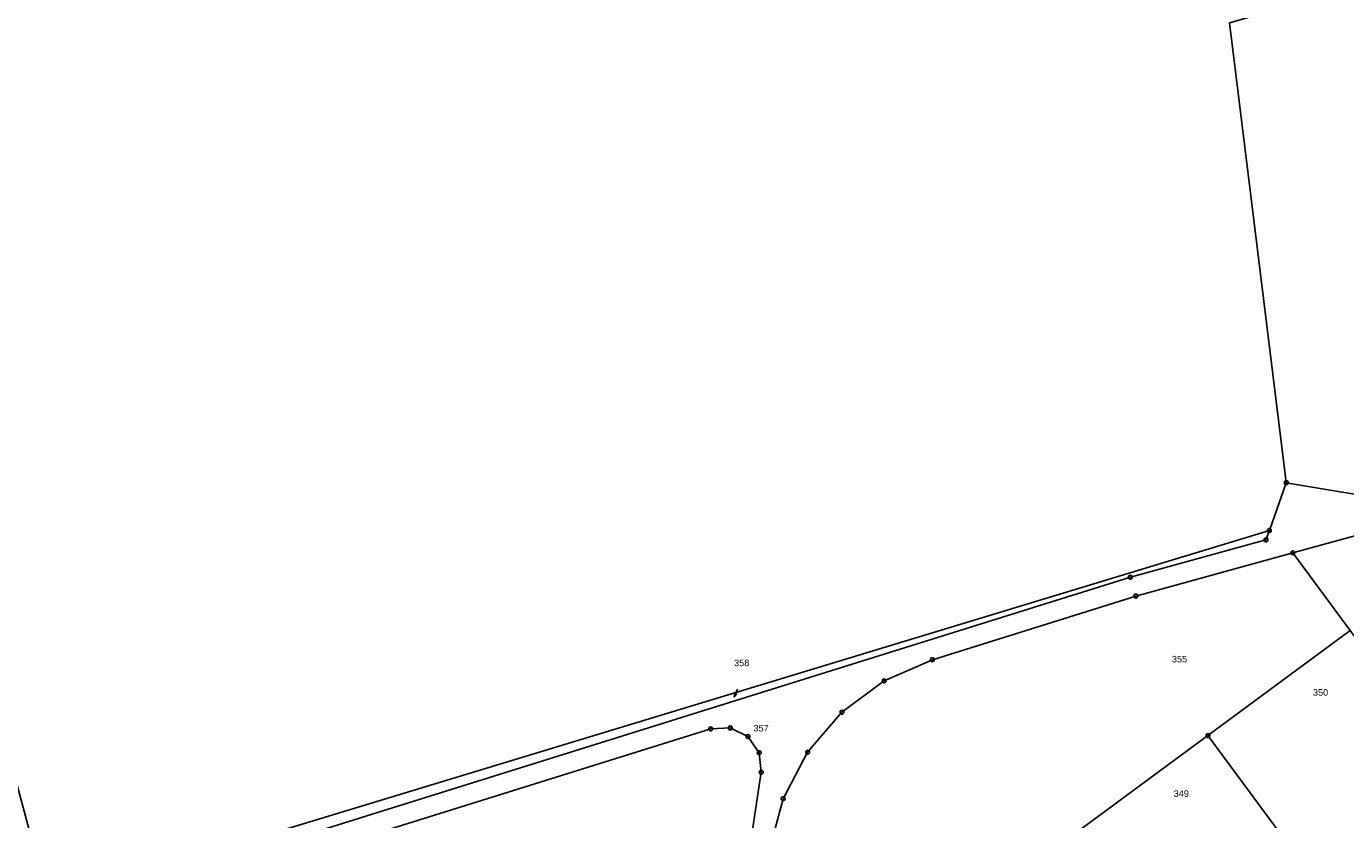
# Model space of a CAD drawing. Header units: metres. Extents: x 410063 to 2410512, y 5786105 to 5787650.
# Tile 10 of 30: x 2409722 to 2409890, y 5786959 to 5787060. Entities that reach past the tile are written whole.
import ezdxf

# ---------------------------------------------------------------- set-up
doc = ezdxf.new("R2010")
doc.units = ezdxf.units.M
doc.layers.add('K100-FLST_GRENZEN', color=40, linetype='Continuous')
doc.layers.add('K105-FLST_NUMMERN', color=40, linetype='Continuous')
doc.styles.add('ARIAL', font='arial.ttf')

# ---------------------------------------------------------------- blocks, each defined once
blk = doc.blocks.new('233')
at = {"layer": 'K105-FLST_NUMMERN', "color": 7}
for points in [[(2, 0.5, 0), (0, 0, 0), (2, -0.5, 0)], [(0, 0, 0), (4, 0, 0)]]:
    blk.add_polyline3d(points, dxfattribs=at)
blk = doc.blocks.new('GRENZSTEIN')
at = {"color": 7, "linetype": 'Continuous'}
blk.add_circle((0.000001, 0.000001), 0.749999, dxfattribs=at)

msp = doc.modelspace()

# ---------------------------------------------------------------- linework, layer by layer
at = {"layer": 'K100-FLST_GRENZEN', "color": 18, "true_color": 0x000000}
for points in [[(2409882.018005, 5787002.328003, 0), (2409896.796997, 5786999.838989, 0), (2409928.71701, 5787003.789001, 0), (2409934.46701, 5787004.501007, 0), (2409936.485992, 5787004.751007, 0), (2409939.794006, 5787002.519989, 0), (2409944.208008, 5787005.481995, 0), (2409966.084015, 5787021.42099, 0), (2409990.002991, 5787038.847992, 0), (2410013.927002, 5787056.278015, 0), (2410037.759003, 5787073.641998, 0), (2410026.295013, 5787089.235992, 0), (2410032.441986, 5787093.708008, 0), (2410025.65799, 5787103.731995, 0), (2409984.462006, 5787092.010986, 0), (2409969.731995, 5787087.821014, 0), (2409874.792007, 5787060.809998, 0), (2409881.880997, 5787003.43399, 0), (2409882.018005, 5787002.328003, 0)], [(2409890.151993, 5786983.518005, 0), (2409896.084991, 5786975.473999, 0), (2409913.372986, 5786988.234985, 0), (2409905.85199, 5786998.441986, 0), (2409897.209991, 5786997.372009, 0), (2409882.850998, 5786993.411011, 0), (2409890.151993, 5786983.518005, 0)], [(2409725.162003, 5786947.015991, 0), (2409726.376999, 5786946.769012, 0), (2409728.747002, 5786949.122009, 0), (2409744.513, 5786953.523987, 0), (2409862.186005, 5786990.308014, 0), (2409879.432007, 5786995.053986, 0), (2409879.860001, 5786996.257996, 0), (2409724.598999, 5786949.096008, 0), (2409725.162003, 5786947.015991, 0)], [(2409815.320007, 5786945.828003, 0), (2409835.052002, 5786942.855011, 0), (2409853.953995, 5786956.804993, 0), (2409872.052994, 5786970.161011, 0), (2409890.151993, 5786983.518005, 0), (2409882.850998, 5786993.411011, 0), (2409862.891006, 5786987.910004, 0), (2409837.005997, 5786979.81601, 0), (2409830.882004, 5786977.118988, 0), (2409825.507996, 5786973.131989, 0), (2409821.151993, 5786968.049988, 0), (2409818.029999, 5786962.131012, 0), (2409816.300003, 5786955.665985, 0), (2409814.826004, 5786945.903015, 0), (2409815.320007, 5786945.828003, 0)], [(2409872.052994, 5786970.161011, 0), (2409896.993988, 5786936.355011, 0), (2409915.089996, 5786949.708008, 0), (2409896.084991, 5786975.473999, 0), (2409890.151993, 5786983.518005, 0), (2409872.052994, 5786970.161011, 0)], [(2409726.223999, 5786943.09201, 0), (2409748.906998, 5786859.330994, 0), (2409779.005997, 5786881.583008, 0), (2409780.153, 5786882.429993, 0), (2409773.184998, 5786891.877014, 0), (2409777.434998, 5786920.065002, 0), (2409779.373001, 5786932.915985, 0), (2409799.998993, 5786948.138, 0), (2409812.354004, 5786946.276001, 0), (2409815.253998, 5786965.488007, 0), (2409814.996002, 5786967.97699, 0), (2409813.565002, 5786970.028992, 0), (2409811.319, 5786971.130005, 0), (2409808.820007, 5786971.005005, 0), (2409745.222, 5786951.127014, 0), (2409730.045998, 5786946.890015, 0), (2409726.223999, 5786943.09201, 0)], [(2409853.953995, 5786956.804993, 0), (2409878.895996, 5786923, 0), (2409896.993988, 5786936.355011, 0), (2409872.052994, 5786970.161011, 0), (2409853.953995, 5786956.804993, 0)]]:
    msp.add_polyline3d(points, close=True, dxfattribs=at)
for points in [[(2409695.355, 5787065.847992, 0), (2409702.502998, 5787030.808014, 0), (2409702.502998, 5787030.808014, 0), (2409711.119003, 5786998.946014, 0), (2409722.099998, 5786958.341003, 0), (2409724.598999, 5786949.096008, 0), (2409879.860001, 5786996.257996, 0), (2409882.018005, 5787002.328003, 0), (2409881.880997, 5787003.43399, 0), (2409874.792007, 5787060.809998, 0)], [(2409896.796997, 5786999.838989, 0), (2409882.018005, 5787002.328003, 0), (2409879.860001, 5786996.257996, 0), (2409879.432007, 5786995.053986, 0), (2409862.186005, 5786990.308014, 0), (2409744.513, 5786953.523987, 0)], [(2409816.300003, 5786955.665985, 0), (2409818.029999, 5786962.131012, 0), (2409821.151993, 5786968.049988, 0), (2409825.507996, 5786973.131989, 0), (2409830.882004, 5786977.118988, 0), (2409837.005997, 5786979.81601, 0), (2409862.891006, 5786987.910004, 0), (2409882.850998, 5786993.411011, 0), (2409897.209991, 5786997.372009, 0)], [(2409745.222, 5786951.127014, 0), (2409808.820007, 5786971.005005, 0), (2409811.319, 5786971.130005, 0), (2409813.565002, 5786970.028992, 0), (2409814.996002, 5786967.97699, 0), (2409815.253998, 5786965.488007, 0), (2409812.354004, 5786946.276001, 0)]]:
    msp.add_polyline3d(points, dxfattribs=at)

# ---------------------------------------------------------------- block references
at = {"layer": 'K100-FLST_GRENZEN', "xscale": 0.333, "yscale": 0.333}
for p in [(2409882.018, 5787002.328), (2409879.432, 5786995.054), (2409879.86, 5786996.258), (2409882.851, 5786993.411), (2409862.186, 5786990.308), (2409862.891, 5786987.91), (2409837.006, 5786979.816), (2409830.882, 5786977.119), (2409825.508, 5786973.132), (2409808.82, 5786971.005), (2409811.319, 5786971.13), (2409813.565, 5786970.029), (2409872.053, 5786970.161), (2409814.996, 5786967.977), (2409821.152, 5786968.05), (2409815.254, 5786965.488), (2409818.03, 5786962.131)]:
    msp.add_blockref('GRENZSTEIN', p, dxfattribs=at)
at = {"layer": 'K105-FLST_NUMMERN', "xscale": 0.261738, "yscale": 0.261738, "rotation": 66.722}
msp.add_blockref('233', (2409811.828, 5786975.087), dxfattribs=at)

# ---------------------------------------------------------------- texts
at = {"layer": 'K105-FLST_NUMMERN', "color": 7, "linetype": 'Continuous', "style": 'ARIAL'}
for s, p in [('358', (2409811.793, 5786978.992)), ('355', (2409867.466, 5786979.465)), ('350', (2409885.401, 5786975.233)), ('357', (2409814.259, 5786970.684)), ('349', (2409867.691, 5786962.369))]:
    msp.add_text(s, height=0.8325, dxfattribs=at).set_placement(p)

doc.saveas('drawing.dxf')
